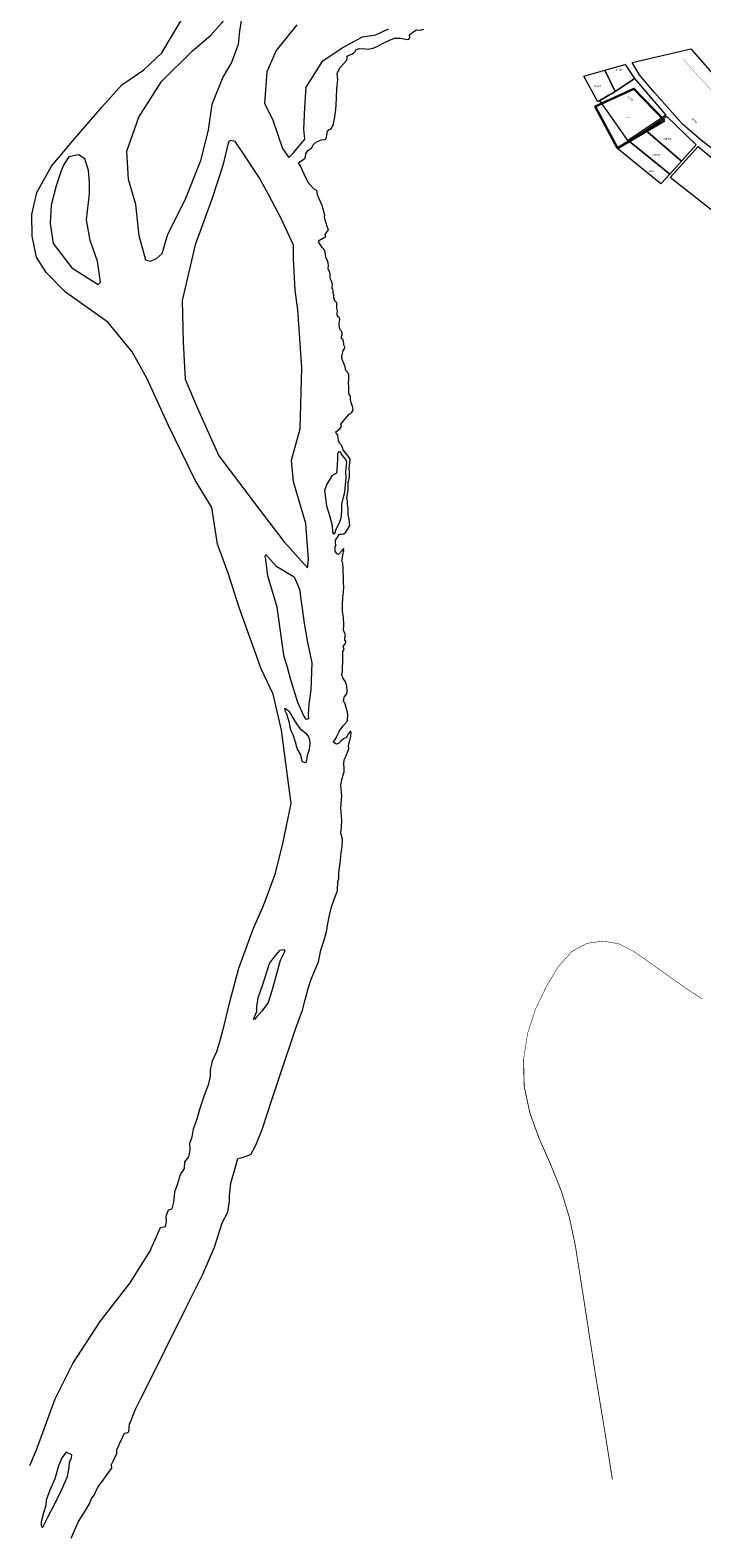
# Model space of a CAD drawing. Header units: metres. Extents: x 347609 to 404409, y 8548087 to 8605413.
# Tile 14 of 49: x 373298 to 373692, y 8561445 to 8562329. Entities that reach past the tile are written whole.
import ezdxf
from ezdxf.enums import TextEntityAlignment as Align

# ---------------------------------------------------------------- set-up
doc = ezdxf.new("R2010")
doc.units = ezdxf.units.M
doc.linetypes.add('ACAD_ISO02W100', pattern=[15, 12, -3])
doc.layers.add('01. RIO', color=7, linetype='Continuous', lineweight=5, true_color=0x2776bb)
doc.layers.add('02. FAJA MARGINAL', color=5, linetype='ACAD_ISO02W100', lineweight=0)
doc.layers.add('Red vial nacional', color=242, linetype='Continuous', lineweight=40)
doc.layers.add('Predios Rurales', color=90, linetype='Continuous')
doc.layers.add('ZR_LIMA_PSAD56_A_WGS84', color=210, linetype='Continuous')
doc.layers.add('Predios Rurales Nombres', color=7, linetype='Continuous', true_color=0xffffff)
doc.styles.add('ARIAL', font='arial.ttf')
doc.styles.get("Standard").update_dxf_attribs({"font": 'simplex.shx'})

# ---------------------------------------------------------------- blocks, each defined once
blk = doc.blocks.new('REIORORI')
at = {"layer": '01. RIO', "color": 152, "lineweight": 15, "true_color": 0x2776bb, "flags": 128}
for points in [[(373298.14, 8561487.04), (373302.11, 8561496.38), (373312.97, 8561526.17), (373323.32, 8561546.9), (373339.35, 8561571.53), (373356.94, 8561594.33), (373368.66, 8561612.59), (373374.86, 8561626.71), (373377.8, 8561627.29), (373378.32, 8561630.04), (373378.15, 8561633.32), (373379.52, 8561637.11), (373381.76, 8561637.62), (373382.63, 8561641.58), (373382.97, 8561645.03), (373383.14, 8561647.78), (373384.87, 8561651.92), (373386.59, 8561657.77), (373388.83, 8561661.39), (373389.17, 8561665.18), (373391.41, 8561668.11), (373392.28, 8561672.12), (373392.11, 8561676.26), (373393.49, 8561679.88), (373394.18, 8561684.53), (373396.42, 8561690.38), (373397.97, 8561696.06), (373400.72, 8561704.33), (373403.14, 8561711.08), (373404.17, 8561715.56), (373404.17, 8561719), (373405.38, 8561724.51), (373407.79, 8561730.02), (373409.86, 8561736.4), (373412.1, 8561745.18), (373415.72, 8561759.86), (373420.72, 8561778.8), (373429.34, 8561802.28), (373434.85, 8561814.68), (373437.96, 8561822.94), (373442.26, 8561834.66), (373446.58, 8561851.91), (373451.41, 8561875.45), (373450.38, 8561884.23), (373445.9, 8561918.51), (373440.9, 8561939.52), (373433.83, 8561954.5), (373421.08, 8561989.85), (373414.52, 8562010.56), (373408.32, 8562027.61), (373404.87, 8562049.14), (373395.22, 8562065.12), (373379.23, 8562097.63), (373366.8, 8562125.02), (373358.26, 8562140.45), (373343.92, 8562157.81), (373319.1, 8562175.48), (373307.79, 8562187.05), (373302, 8562195.87), (373299.52, 8562208.27), (373299.25, 8562220.94), (373302.28, 8562233.89), (373310.83, 8562249.32), (373323.24, 8562264.04), (373340.33, 8562283.88), (373352.19, 8562297.1), (373365.14, 8562305.92), (373375.62, 8562315.84), (373381.08, 8562325.02), (373388.68, 8562337.63)], [(373322.38, 8561444.4), (373326.7, 8561454.34), (373330.79, 8561460.76), (373333.14, 8561464.55), (373334.19, 8561467.42), (373335.86, 8561469.76), (373338.06, 8561474.48), (373340.25, 8561477.2), (373344.34, 8561482.95), (373346.31, 8561485.59), (373346.16, 8561487.71), (373347.14, 8561489.68), (373349.26, 8561494.16), (373349.19, 8561496.35), (373350.78, 8561499.75), (373352.52, 8561503.61), (373353.8, 8561506.03), (373355.17, 8561506.33), (373356.23, 8561506.86), (373356.45, 8561509.13), (373356.68, 8561511.48), (373357.13, 8561512.46), (373358.35, 8561515.75), (373360.39, 8561520.52), (373362.89, 8561525.58), (373365.92, 8561531.33), (373388.9, 8561577.82), (373399.75, 8561599.31), (373406.53, 8561615.18), (373410.98, 8561629.5), (373414.27, 8561635.69), (373415.26, 8561642.12), (373415.26, 8561645.22), (373416.03, 8561652.77), (373418.94, 8561662.83), (373420.29, 8561667.29), (373422.8, 8561667.83), (373427.74, 8561669.58), (373430.79, 8561674.98), (373434.45, 8561684.28), (373437.8, 8561694.32), (373440.23, 8561701.63), (373444.57, 8561715.03), (373454.31, 8561743.65), (373458.18, 8561754.21), (373459.65, 8561760.19), (373461.36, 8561766.91), (373463.31, 8561772.4), (373467.47, 8561782.57), (373468.81, 8561789.41), (373470.89, 8561795.26), (373472.35, 8561801.24), (373472.84, 8561804.17), (373473.7, 8561809.05), (373475.05, 8561814.84), (373476.76, 8561819.11), (373478.59, 8561824.36), (373478.83, 8561829.61), (373479.39, 8561831.49), (373479.54, 8561834.93), (373480.31, 8561840.36), (373480.77, 8561846.33), (373481.38, 8561850.26), (373481.53, 8561854.54), (373480.61, 8561858.06), (373481.07, 8561861.58), (373481.15, 8561865.64), (373480.61, 8561872.78), (373481.15, 8561880.12), (373480.61, 8561885.94), (373481.3, 8561889.53), (373482.49, 8561894.09), (373482.63, 8561896.02), (373482.39, 8561898.57), (373482.53, 8561901.08), (373483.6, 8561903.01), (373485.38, 8561907.51), (373485.14, 8561909.2), (373486.52, 8561914.92), (373486.6, 8561917.4), (373486.26, 8561917.82), (373484.84, 8561916.25), (373483.96, 8561914.2), (373482.2, 8561913.33), (373480.74, 8561912.15), (373479.27, 8561910.69), (373478.1, 8561910.2), (373477.07, 8561910.84), (373476.19, 8561911.42), (373476.83, 8561912.45), (373477.76, 8561913.62), (373478.15, 8561914.64), (373478.73, 8561915.77), (373479.42, 8561917.23), (373480.39, 8561918.84), (373482.06, 8561921.09), (373484.16, 8561923.38), (373484.55, 8561924.31), (373484.69, 8561927.77), (373484.4, 8561929.63), (373483.67, 8561931.84), (373482.94, 8561934.58), (373482.11, 8561935.21), (373482.64, 8561937.85), (373484.11, 8561939.8), (373484.35, 8561941.56), (373484.21, 8561944.39), (373483.28, 8561946.88), (373481.86, 8561949.14), (373481.13, 8561951.04), (373481.67, 8561952.85), (373481.67, 8561955.19), (373481.72, 8561958.56), (373481.86, 8561962.53), (373481.81, 8561964.68), (373482.5, 8561965.8), (373481.96, 8561967.61), (373483.03, 8561969.02), (373483.77, 8561970.39), (373482.89, 8561971.27), (373483.03, 8561973.23), (373483.33, 8561973.67), (373483.13, 8561974.84), (373482.11, 8561977.09), (373482.35, 8561980.16), (373482.2, 8561984.76), (373481.67, 8561988.32), (373481.62, 8561992.13), (373481.81, 8561996.35), (373482.11, 8561999.47), (373482.3, 8562002.55), (373482.2, 8562004.89), (373482.1, 8562008.62), (373481.96, 8562011.35), (373482.06, 8562013.65), (373481.81, 8562016.53), (373481.23, 8562017.6), (373481.57, 8562019.99), (373482.01, 8562022.04), (373482.45, 8562023.6), (373482.25, 8562025.02), (373480.93, 8562023.56), (373479.32, 8562021.51), (373478.49, 8562021.99), (373477.22, 8562023.21), (373477.37, 8562024.78), (373477.27, 8562025.97), (373477.71, 8562026.95), (373477.51, 8562028.61), (373477.51, 8562030.02), (373478.73, 8562031.64), (373479.61, 8562033.3), (373480.3, 8562033.54), (373481.27, 8562033.49), (373482.3, 8562033.73), (373483.52, 8562034.66), (373484.59, 8562036.18), (373485.82, 8562038.57), (373485.43, 8562042.2), (373484.99, 8562044.98), (373484.84, 8562048.93), (373484.45, 8562050.69), (373484.45, 8562052.84), (373484.16, 8562054.65), (373484.45, 8562056.79), (373484.84, 8562059.45), (373484.99, 8562063.55), (373485.62, 8562066.96), (373485.72, 8562069.99), (373485.43, 8562071.71), (373485.77, 8562074), (373486.16, 8562077.47), (373484.84, 8562079.18), (373482.06, 8562082.84), (373481.72, 8562083.67), (373481.03, 8562085.67), (373480.1, 8562086.65), (373479.28, 8562088.38), (373478.89, 8562091.47), (373478.06, 8562092.59), (373477.72, 8562093.42), (373480.07, 8562095.24), (373481.1, 8562096.7), (373480.7, 8562097.98), (373482.27, 8562099.89), (373485.11, 8562103.41), (373487.12, 8562105.08), (373487.81, 8562106.17), (373487.61, 8562107.78), (373487.27, 8562108.96), (373486.73, 8562110.47), (373486.29, 8562112.48), (373486.34, 8562114), (373485.85, 8562115.03), (373485.31, 8562115.73), (373485.31, 8562119.7), (373485.21, 8562122.05), (373485.26, 8562124.11), (373485.31, 8562126.75), (373484.72, 8562128.27), (373483.59, 8562129.49), (373483.25, 8562131.6), (373482.57, 8562133.13), (373481.44, 8562135.92), (373481.29, 8562137.63), (373481.97, 8562141.29), (373482.8, 8562142.13), (373483.01, 8562143.06), (373482.57, 8562143.86), (373482.3, 8562144.73), (373482.11, 8562146.9), (373481.76, 8562147.69), (373480.97, 8562148.33), (373481.07, 8562149.71), (373481.47, 8562150.25), (373481.32, 8562151.48), (373481.02, 8562152.51), (373480.19, 8562153.25), (373480.09, 8562153.79), (373479.84, 8562155.03), (373479.6, 8562156.06), (373479.55, 8562156.7), (373479.79, 8562158.58), (373480.09, 8562159.42), (373479.74, 8562160.65), (373478.61, 8562161.15), (373478.41, 8562162.97), (373478.61, 8562164.44), (373478.41, 8562165.28), (373478.31, 8562165.97), (373478.31, 8562166.96), (373478.21, 8562169.14), (373477.18, 8562170.27), (373476.54, 8562172.14), (373476.54, 8562173.77), (373476, 8562175.44), (373476.24, 8562176.28), (373475.46, 8562177.61), (373475.55, 8562178.79), (373475.7, 8562179.94), (373475.21, 8562181.81), (373474.57, 8562183.09), (373474.32, 8562184.22), (373474.42, 8562186.19), (373474.02, 8562187.37), (373473.23, 8562189.05), (373473.33, 8562190.97), (373473.14, 8562192.59), (373472.74, 8562193.84), (373471.81, 8562195.86), (373471.61, 8562197.97), (373471.26, 8562199.94), (373469.64, 8562201.57), (373467.47, 8562204.93), (373468.06, 8562205.87), (373471.75, 8562208.09), (373471.46, 8562209.22), (373472.29, 8562210.35), (373473.08, 8562211.48), (373473.38, 8562212.03), (373472.69, 8562214), (373471.46, 8562217.9), (373470.97, 8562219.43), (373471.31, 8562220.36), (373470.82, 8562222.08), (373469.98, 8562224.65), (373469.68, 8562226.17), (373467.91, 8562230.12), (373467.02, 8562232.59), (373466.68, 8562234.36), (373466.28, 8562235), (373464.95, 8562235.84), (373462.1, 8562239.04), (373460.22, 8562242.04), (373456.87, 8562249.25), (373455.69, 8562251.37), (373458.25, 8562253.14), (373459.78, 8562254.02), (373460.07, 8562256.49), (373461.26, 8562258.56), (373463.57, 8562260.15), (373464.36, 8562261.82), (373466.43, 8562263.64), (373469.24, 8562264.73), (373471.16, 8562265.02), (373472, 8562265.32), (373472.49, 8562267.63), (373472.74, 8562269.65), (373473.57, 8562270.59), (373474.66, 8562271.08), (373476.19, 8562273.45), (373476.98, 8562277.1), (373477.27, 8562279.76), (373477.67, 8562282.51), (373477.86, 8562285.12), (373478.02, 8562289.87), (373478.36, 8562294.85), (373478.81, 8562299.98), (373478.56, 8562303.82), (373480.24, 8562307.12), (373482.3, 8562309.58), (373484.18, 8562311.52), (373484.42, 8562312.6), (373484.38, 8562313.88), (373485.41, 8562314.47), (373487.04, 8562315.06), (373488.07, 8562315.6), (373489.11, 8562316.69), (373489.65, 8562317.82), (373491.77, 8562318.36), (373495.02, 8562318.11), (373496.69, 8562317.92), (373499.55, 8562318.61), (373502.36, 8562319.64), (373505.03, 8562321.22), (373508.87, 8562323.05), (373512.12, 8562324.33), (373515.57, 8562324.38), (373519.56, 8562323.69), (373520.5, 8562323.79), (373521.04, 8562324.67), (373520.99, 8562326.4), (373522.86, 8562327.87), (373525.04, 8562329.31), (373527.11, 8562329.11), (373529.23, 8562329.75)], [(373454.89, 8562332.3), (373442.68, 8562317.18), (373437.11, 8562304.71), (373435.78, 8562286.15), (373440.56, 8562276.86), (373446.4, 8562259.63), (373450.11, 8562254.32), (373452.76, 8562257.24), (373459.4, 8562265.19), (373458.87, 8562271.03), (373459.4, 8562283.76), (373460.2, 8562295.7), (373470.01, 8562311.08), (373481.43, 8562318.77), (373493.37, 8562325.14), (373501.06, 8562326.46), (373508.49, 8562329.91)], [(373422.71, 8562338.5), (373421.14, 8562328.54), (373420.35, 8562320.67), (373416.42, 8562310.19), (373411.43, 8562301.54), (373404.88, 8562285.55), (373402.78, 8562270.6), (373398.32, 8562252.52), (373389.13, 8562229.39), (373378.9, 8562209.2), (373375.56, 8562197.92), (373372.36, 8562194.93), (373368.96, 8562193.49), (373366.31, 8562194.26), (373362.37, 8562208.42), (373360.27, 8562226.77), (373356.08, 8562241.45), (373355.03, 8562258.22), (373362.11, 8562278.15), (373375.5, 8562298.92), (373393.6, 8562317), (373404.35, 8562326.18), (373411.96, 8562334.83)]]:
    blk.add_lwpolyline(points, dxfattribs=at)
for points in [[(373414.47, 8562262.8), (373411.32, 8562249.78), (373405, 8562230.06), (373395.13, 8562203.23), (373387.63, 8562170.49), (373388.03, 8562146.04), (373389.21, 8562124.34), (373396.32, 8562107.78), (373408.95, 8562079.37), (373432.64, 8562048.11), (373447.24, 8562029.18), (373461.05, 8562013.79), (373461.58, 8562018.5), (373460.03, 8562039.74), (373452.82, 8562064.22), (373451.58, 8562076.87), (373456.79, 8562095.22), (373457.78, 8562130.94), (373455.3, 8562164.99), (373453.81, 8562176.65), (373452.82, 8562195), (373452.82, 8562202.93), (373445.87, 8562218.31), (373438.17, 8562232.78), (373432.71, 8562242.7), (373421.57, 8562259.45), (373418.64, 8562263.73), (373416.05, 8562264.33), (373414.94, 8562263.73)], [(373316.59, 8562246.68), (373313.64, 8562237.86), (373310.7, 8562226.42), (373310.05, 8562215.64), (373311.84, 8562204.04), (373322.8, 8562189.66), (373338.33, 8562179.86), (373339.64, 8562181.33), (373337.84, 8562193.58), (373333.59, 8562205.67), (373331.46, 8562217.76), (373333.26, 8562233.12), (373333.26, 8562239.66), (373332.61, 8562247.01), (373330.48, 8562253.71), (373326.72, 8562256), (373321, 8562254.85), (373318.2, 8562250.24)], [(373479.16, 8562081.76), (373478.59, 8562080.51), (373478.66, 8562078.01), (373478.47, 8562073.76), (373478.16, 8562069.25), (373475.28, 8562067.75), (373472.34, 8562062.75), (373471.08, 8562059.06), (373472.27, 8562050.15), (373473.9, 8562044.4), (373475.46, 8562038.52), (373475.78, 8562034.68), (373476.22, 8562033.68), (373477.03, 8562033.87), (373477.97, 8562036.31), (373479.85, 8562040.13), (373480.78, 8562043), (373481.16, 8562046.82), (373481.28, 8562051.01), (373482.41, 8562056.01), (373482.97, 8562058.08), (373483.29, 8562062.48), (373483.79, 8562066.42), (373483.48, 8562070.17), (373483.73, 8562071.8), (373483.98, 8562074.37), (373484.17, 8562075.55), (373483.48, 8562077.24), (373481.54, 8562079.68), (373480.79, 8562080.87), (373480.45, 8562081.65), (373479.93, 8562081.8)], [(373436.71, 8562021.55), (373442.51, 8562014.79), (373453.15, 8562008.5), (373456.29, 8562001.26), (373459.19, 8561981.2), (373461.12, 8561969.85), (373463.54, 8561958.01), (373463.06, 8561942.07), (373461.81, 8561933.72), (373461.53, 8561927.83), (373461.72, 8561925.07), (373460.48, 8561924.79), (373459.06, 8561926.4), (373455.45, 8561934.66), (373451.36, 8561947.96), (373449.18, 8561955.93), (373447.47, 8561961.54), (373445.94, 8561970.96), (373443.2, 8561990.56), (373437.88, 8562008.94), (373436.71, 8562018.54), (373436.32, 8562020.28), (373436.39, 8562021.2)], [(373447.7, 8561931.42), (373450.14, 8561929.74), (373452.38, 8561925.62), (373454.54, 8561922.16), (373456.78, 8561919.35), (373458.28, 8561918.14), (373460.06, 8561916.64), (373461.65, 8561914.58), (373462.21, 8561912.9), (373462.4, 8561911.12), (373462.12, 8561907.19), (373460.81, 8561903.54), (373460.25, 8561899.8), (373459.5, 8561899.23), (373457.91, 8561900.17), (373457.06, 8561903.91), (373455, 8561907.75), (373454.07, 8561911.4), (373452.57, 8561915.7), (373451.54, 8561918.04), (373450.98, 8561920.19), (373450.42, 8561922.72), (373449.03, 8561927.86), (373448.22, 8561929.4), (373447.89, 8561930.36)], [(373429.36, 8561748.93), (373431.39, 8561753.36), (373431.39, 8561756.13), (373432.13, 8561761.38), (373434.99, 8561769.96), (373438.86, 8561781.58), (373442.37, 8561786.28), (373445.04, 8561789.51), (373446.98, 8561789.79), (373447.72, 8561788.86), (373444.95, 8561783.42), (373442.55, 8561774.02), (373440.06, 8561765.62), (373437.94, 8561758.8), (373434.34, 8561753.54), (373431.02, 8561749.85), (373429.96, 8561748.71)], [(373305.73, 8561450.84), (373309, 8561457.29), (373313, 8561464.92), (373316.82, 8561472.65), (373320.19, 8561480.56), (373321.19, 8561486.01), (373321.46, 8561489.19), (373322.64, 8561491.37), (373322.73, 8561493.37), (373319.55, 8561494.92), (373316.91, 8561491.64), (373314.73, 8561486.28), (373312.82, 8561479.28), (373309.82, 8561472.65), (373307.82, 8561466.74), (373307.64, 8561463.74), (373306.28, 8561459.29), (373304.91, 8561454.02), (373304.75, 8561452.09), (373305, 8561451.13)]]:
    blk.add_lwpolyline(points, close=True, dxfattribs=at)

msp = doc.modelspace()

# ---------------------------------------------------------------- linework, layer by layer
at = {"layer": '02. FAJA MARGINAL', "color": 5, "true_color": 0x0000ff, "const_width": 0.15}
msp.add_lwpolyline([(373681.58, 8562311.93), (373754.15, 8562231.46), (373846.39, 8562120.08), (373888.58, 8562066.14), (373942.51, 8561985.65), (374020.69, 8561860), (374098.04, 8561752.74), (374120.11, 8561652.14), (374147.6, 8561511.92), (374187.47, 8561414.09), (374238.46, 8561238.08), (374274.46, 8561177.07), (374292.49, 8561039.05), (374350.54, 8560953.9), (374340.45, 8560881.04), (374396.08, 8560847.4), (374523.7, 8560835.67), (374664.05, 8560804.4), (374723.68, 8560775.66), (374805.5, 8560775.88), (374828.41, 8560707.02)], dxfattribs=at)
at = {"layer": 'Predios Rurales', "lineweight": 0}
for points in [[(373674.91, 8562280.85), (373664.53, 8562292.63), (373656.66, 8562301.96), (373655.89, 8562302.87), (373651.56, 8562310.07), (373685.88, 8562318.17), (373725.16, 8562273.46), (373704.13, 8562255.32), (373696.56, 8562261.01), (373692.17, 8562264.46), (373681.34, 8562273.74)], [(373631.3, 8562286.98), (373623.15, 8562302.2), (373623.15, 8562302.21), (373635.52, 8562305.68), (373641.56, 8562293.2), (373639.7, 8562291.97), (373637.88, 8562290.89), (373632.63, 8562287.77)], [(373641.56, 8562293.2), (373635.52, 8562305.68), (373647.41, 8562309.03), (373652.86, 8562300.69), (373651.56, 8562299.83)], [(373648.92, 8562264.31), (373632.63, 8562287.77), (373637.88, 8562290.89), (373639.7, 8562291.97), (373641.56, 8562293.2), (373651.56, 8562299.83), (373652.86, 8562300.69), (373671.22, 8562279.25)], [(373680.4, 8562252.29), (373659.4, 8562270.38), (373664.37, 8562273.71), (373671.73, 8562278.63), (373689.08, 8562261.85)], [(373673.54, 8562244.73), (373649.83, 8562263.97), (373659.4, 8562270.38), (373680.4, 8562252.29)], [(373668.36, 8562239.03), (373643.15, 8562259.48), (373648.31, 8562262.94), (373649.37, 8562263.66), (373649.83, 8562263.97), (373673.54, 8562244.73)], [(373701.33, 8562220.94), (373673.77, 8562242.77), (373690.16, 8562260.81), (373690.35, 8562260.65), (373699.28, 8562253.42), (373714.02, 8562241.66), (373715.26, 8562240.64), (373720.1, 8562236.1), (373704.73, 8562218.24)]]:
    msp.add_lwpolyline(points, close=True, dxfattribs=at)
at = {"layer": 'Red vial nacional', "transparency": 33554623}
for points, const_width in [([(373587.8, 8561725.19), (373590.15, 8561740.51), (373594.87, 8561754.91), (373601.16, 8561768.06), (373608.15, 8561779.75), (373616.09, 8561788.62), (373625.1, 8561793.45), (373634.75, 8561794.75), (373643.71, 8561793.11), (373651.75, 8561789.13), (373659.3, 8561783.91), (373666.98, 8561778.42), (373675, 8561772.71), (373683.46, 8561766.78), (373692.6, 8561760.8)], 0.3), ([(373639.93, 8561478.84), (373637.32, 8561495.47), (373635.41, 8561507.52), (373632.32, 8561526.19), (373629.29, 8561544.89), (373626.41, 8561563.37), (373623.63, 8561581.42), (373620.88, 8561599.02), (373618.19, 8561616.14), (373614.68, 8561632.63), (373609.76, 8561648.71), (373603.46, 8561664.22), (373596.9, 8561679.06), (373591.51, 8561693.98), (373588.18, 8561709.49), (373587.8, 8561725.19)], 0.5)]:
    msp.add_lwpolyline(points, dxfattribs=dict(at, const_width=const_width))
at = {"layer": 'ZR_LIMA_PSAD56_A_WGS84', "linetype": 'Continuous', "lineweight": 30, "flags": 128}
msp.add_lwpolyline([(373670.47, 8562276.16), (373642.93, 8562259.91), (373629.89, 8562284.28), (373652.5, 8562294.72), (373670.47, 8562276.16)], close=True, dxfattribs=at)

# ---------------------------------------------------------------- block references
msp.add_blockref('REIORORI', (0, 0))

# ---------------------------------------------------------------- texts
at = {"layer": 'Predios Rurales Nombres', "color": 251, "true_color": 0x636466, "style": 'ARIAL'}
for s, p in [('14519', (373641.93, 8562305.14)), ('14518', (373629.19, 8562295.68)), ('018538', (373669.67, 8562264.55)), ('018539', (373663.23, 8562255.1)), ('14507', (373660.99, 8562245.64))]:
    msp.add_text(s, height=1, dxfattribs=at).set_placement(p, align=Align.BOTTOM_LEFT)
for s, rotation, p in [('02148', -36.11921, (373648.25, 8562289.53)), ('02162', -42.38933, (373685.98, 8562276.83))]:
    msp.add_text(s, height=1, rotation=rotation, dxfattribs=at).set_placement(p, align=Align.BOTTOM_LEFT)
at = {"layer": 'ZR_LIMA_PSAD56_A_WGS84', "color": 0, "lineweight": 0, "insert": (373647.8, 8562277.84), "char_height": 0.5, "width": 2.794, "attachment_point": 7}
msp.add_mtext('\\fMS Shell Dlg 2|i0|b0;\\H0.515938;90135538', dxfattribs=at)

doc.saveas('drawing.dxf')
